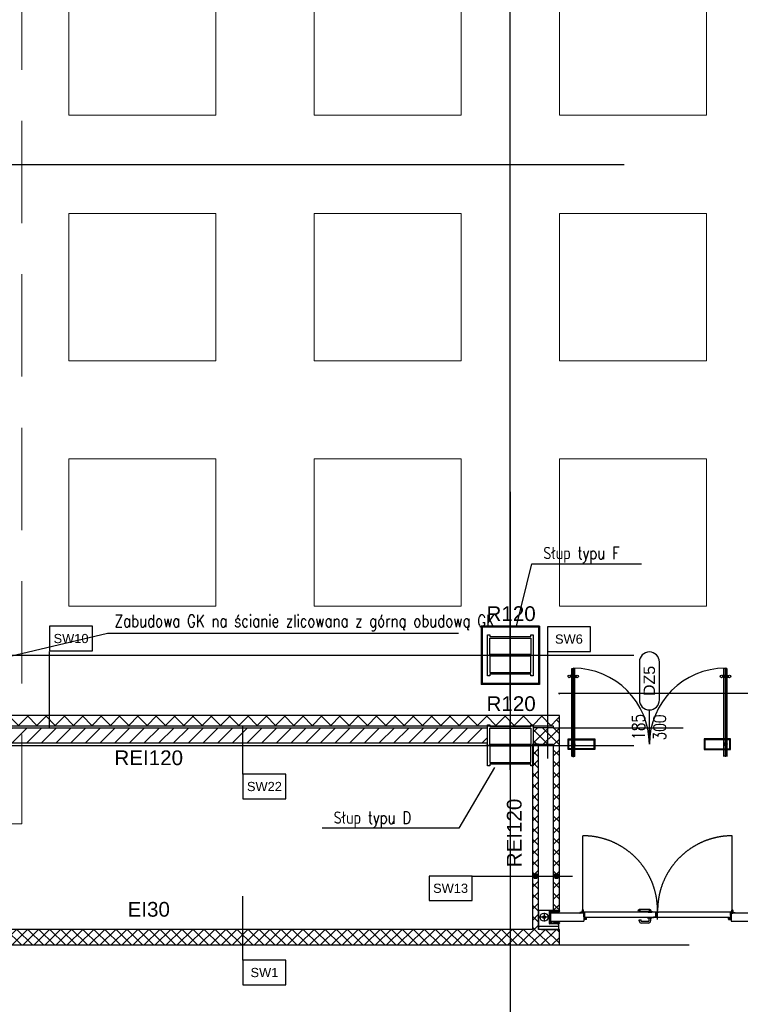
# Model space of a CAD drawing. Header units: centimetres. Extents: x -228435 to 111511, y -89367 to 428125.
# Tile 109 of 219: x -52539 to -43728, y 73835 to 85869. Entities that reach past the tile are written whole.
import ezdxf
from ezdxf.enums import TextEntityAlignment as Align

# ---------------------------------------------------------------- set-up
doc = ezdxf.new("R2010")
doc.units = ezdxf.units.CM
doc.header["$LTSCALE"] = 50
doc.header["$PDMODE"] = 35
doc.header["$PDSIZE"] = 0.1
for name, pattern in [('Balustrady$0$DASHED', [0.75, 0.5, -0.25]), ('DASHDOT', [25.4, 12.7, -6.35, 0, -6.35]), ('DASHDOT2', [12.7, 6.35, -3.175, 0, -3.175]), ('DASHED', [0.75, 0.5, -0.25]), ('HIDDEN', [9.525, 6.35, -3.175]), ('HIDDENX2', [19.05, 12.7, -6.35])]:
    doc.linetypes.add(name, pattern=pattern)
doc.layers.get('0').update_dxf_attribs({"color": 8})
doc.layers.get('DEFPOINTS').update_dxf_attribs({"color": 8})
for name, color, linetype in [('ARCH_GK', 8, 'Continuous'), ('ARCH_INFO_ETYK_DRZWI', 8, 'Continuous'), ('ARCH_INFO_ODPORNOŚĆ OGNIOWA', 8, 'Continuous'), ('ARCH_INFO_OPISY', 8, 'Continuous'), ('ARCH_INFO_OPISY_PRZEGRODY', 8, 'Continuous'), ('ARCH_INFO_OSIE_IST', 8, 'DASHDOT2'), ('ARCH_MUROWANE', 8, 'Continuous'), ('ARCH_STAL_IST', 8, 'Continuous'), ('ARCH_SZKŁO', 8, 'Continuous'), ('ARCH_ŚLUSARKA_DRZWI', 8, 'Continuous'), ('LC-000', 8, 'Continuous'), ('Osie rzutów$0$ARCH_INFO_OSIE_OPISY_IST', 8, 'Continuous')]:
    doc.layers.add(name, color=color, linetype=linetype)
doc.layers.add('ARCH_SUFITY_PODWIESZANE', color=8, linetype='HIDDENX2', lineweight=9)
doc.layers.add('kondygnacja +1_5$0$ARCH_INFO_WYMIARY', color=8, linetype='Continuous', lineweight=9)
doc.styles.add('Arial', font='ARIAL.TTF')
doc.styles.add('kondygnacja +1_5$0$Romans', font='Romans.shx', dxfattribs={"width": 0.7})
doc.styles.add('Romans', font='Romans.shx')
doc.styles.add('ROMANS-50-CM', font='romans.shx', dxfattribs={"width": 0.8, "height": 10})
doc.dimstyles.new('ISO-25', dxfattribs={"dimtxt": 2.5, "dimasz": 2.5, "dimexe": 1.25, "dimexo": 0.625, "dimtad": 1, "dimtxsty": 'Standard', "dimcen": 2.5, "dimadec": 0, "dimazin": 0, "dimtfac": 1, "dimtmove": 0, "dimatfit": 3, "dimfxl": 0, "dimarcsym": 0})
doc.dimstyles.new('kondygnacja +1_5$0$Wymiary 1-100', dxfattribs={"dimtxt": 12, "dimasz": 10, "dimexe": 5, "dimexo": 0, "dimgap": 4, "dimtad": 1, "dimrnd": 0.5, "dimzin": 12, "dimdsep": 46, "dimtxsty": 'kondygnacja +1_5$0$Romans', "dimblk": 'kondygnacja +1_5$0$_Oblique', "dimcen": 10, "dimdle": 10, "dimclrt": 55, "dimazin": 0, "dimtfac": 1, "dimtmove": 1, "dimatfit": 3, "dimfxl": 0, "dimtolj": 1, "dimtzin": 0, "dimarcsym": 0})
pattern_1 = [(45, (-121140, -45000), (-67.35192, 67.35192), []), (135, (-121140, -45000), (-67.35192, -67.35192), [])]

# ---------------------------------------------------------------- blocks, each defined once
blk = doc.blocks.new('SU Lampy kwadratowe +0')
at = {"layer": 'ARCH_SUFITY_PODWIESZANE', "ltscale": 2.5}
for points in [[(6920, 13150), (7100, 13150), (7100, 12970), (6920, 12970)], [(7220, 13150), (7400, 13150), (7400, 12970), (7220, 12970)], [(7520, 13150), (7700, 13150), (7700, 12970), (7520, 12970)], [(6920, 12850), (7100, 12850), (7100, 12670), (6920, 12670)], [(7220, 12850), (7400, 12850), (7400, 12670), (7220, 12670)], [(7520, 12850), (7700, 12850), (7700, 12670), (7520, 12670)], [(6920, 12550), (7100, 12550), (7100, 12370), (6920, 12370)], [(7220, 12550), (7400, 12550), (7400, 12370), (7220, 12370)], [(7520, 12550), (7700, 12550), (7700, 12370), (7520, 12370)]]:
    blk.add_lwpolyline(points, close=True, dxfattribs=at)
blk = doc.blocks.new('T-drzwi_góra-200')
at = {"layer": 'ARCH_INFO_ETYK_DRZWI'}
blk.add_line((0, 0), (0, 60), dxfattribs=at)
blk.add_lwpolyline([(-17.5, 143.7), (-17.5, 77.5, 1), (17.5, 77.5), (17.5, 143.7, 1)], format="xyb", close=True, dxfattribs=at)
at = {"layer": 'ARCH_INFO_ETYK_DRZWI', "style": 'Arial'}
blk.add_attdef('ADS_DRZWI:SYMBOL', text='', height=20, rotation=90, dxfattribs=at).set_placement((0, 110.6), align=Align.MIDDLE)
at = {"layer": 'ARCH_INFO_ETYK_DRZWI', "style": 'Romans', "width": 0.8}
for tag, p in [('ADS_DRZWI:SZEROKOŚĆ', (-8, 30.5)), ('ADS_DRZWI:WYSOKOŚĆ', (29, 29.5))]:
    blk.add_attdef(tag, text='', height=22, rotation=90, dxfattribs=at).set_placement(p, align=Align.CENTER)
at = {"layer": 'ARCH_INFO_ETYK_DRZWI', "color": 1, "style": 'Arial'}
blk.add_attdef('ADS_DRZWI:ODPORNOŚĆ_OGNIOWA', text='', height=22, dxfattribs=at).set_placement((-0.1, -45.8), align=Align.BOTTOM_CENTER)
blk = doc.blocks.new('kondygnacja +1_5$0$_Oblique')
at = {"color": 0, "linetype": 'ByBlock', "lineweight": -2}
blk.add_line((-0.5, -0.5), (0.5, 0.5), dxfattribs=at)
blk = doc.blocks.new('*D423')
at = {"layer": 'DEFPOINTS', "color": 0, "lineweight": 40}
for p in [(-45940, 77632), (-45940, 77213), (-35140, 77213)]:
    blk.add_point(p, dxfattribs=at)
at = {"layer": 'kondygnacja +1_5$0$ARCH_INFO_WYMIARY', "color": 0, "lineweight": -2}
for p, q in [((-35130, 77632), (-45950, 77632)), ((-45940, 77624), (-45940, 77637)), ((-35140, 77624), (-35140, 77637))]:
    blk.add_line(p, q, dxfattribs=at)
at = {"layer": 'kondygnacja +1_5$0$ARCH_INFO_WYMIARY', "color": 0, "lineweight": -2, "xscale": 10, "yscale": 10, "zscale": 10, "rotation": 180}
blk.add_blockref('kondygnacja +1_5$0$_Oblique', (-45940, 77632), dxfattribs=at)
at = {"layer": 'kondygnacja +1_5$0$ARCH_INFO_WYMIARY', "color": 0, "lineweight": -2, "xscale": 10, "yscale": 10, "zscale": 10}
blk.add_blockref('kondygnacja +1_5$0$_Oblique', (-35140, 77632), dxfattribs=at)
at = {"layer": 'kondygnacja +1_5$0$ARCH_INFO_WYMIARY', "color": 55, "insert": (-41238, 77642), "char_height": 12, "attachment_point": 5, "style": 'kondygnacja +1_5$0$Romans'}
blk.add_mtext('\\A1;10800', dxfattribs=at)
blk = doc.blocks.new('A$C3657154C')
at = {"linetype": 'HIDDEN', "ltscale": 2}
for p, q in [((7548.7, 12071.4), (7548.7, 12162.7)), ((7731.4, 12071.4), (7731.4, 12162.7))]:
    blk.add_line(p, q, dxfattribs=at)
for p, q in [((7494.5, 12071.2), (7494.5, 12050.4)), ((7507.9, 12071.4), (7494.6, 12071.4)), ((7507.9, 12071.3), (7494.6, 12071.3)), ((7494.6, 12071.2), (7494.6, 12050.4)), ((7507.9, 12071.2), (7507.9, 12067.9)), ((7508, 12055.3), (7508, 12071.2)), ((7508, 12071.2), (7508, 12067.9)), ((7517.5, 12071.4), (7508.1, 12071.4)), ((7508.1, 12071.3), (7508.1, 12055.3)), ((7517.4, 12071.3), (7508.1, 12071.3)), ((7517.4, 12071.3), (7508.1, 12071.3)), ((7508.6, 12071.2), (7508.1, 12071.2)), ((7508.1, 12055.4), (7508.1, 12071.2)), ((7508.6, 12071.2), (7509.1, 12071.2)), ((7509.1, 12068.3), (7509.1, 12071.2)), ((7510.1, 12071.2), (7509.1, 12071.2)), ((7509.1, 12069.6), (7509.1, 12070)), ((7510.1, 12071.2), (7513.6, 12071.2)), ((7510.1, 12071.2), (7510.1, 12070.7)), ((7510.1, 12069.6), (7510.1, 12070.7)), ((7517.4, 12071.3), (7513.5, 12071.3)), ((7513.5, 12071.2), (7513.5, 12071.3)), ((7513.5, 12071.2), (7517.4, 12071.2)), ((7517.6, 12071.2), (7513.6, 12071.2)), ((7513.6, 12070.7), (7513.6, 12071.2)), ((7513.6, 12070.7), (7513.6, 12069.6)), ((7514.8, 12071.2), (7517.4, 12071.2)), ((7516.5, 12069.6), (7517.6, 12071)), ((7516.5, 12069.7), (7517.6, 12071)), ((7517.6, 12071.2), (7518.1, 12071.2)), ((7518.1, 12069.8), (7518.1, 12071.2)), ((7520.1, 12071.1), (7520.5, 12070.7)), ((7547.8, 12068.5), (7547.8, 12070.5)), ((7548.7, 12070.7), (7548, 12070.7)), ((7548, 12068.6), (7548, 12070.4)), ((7548.7, 12070.5), (7548.1, 12070.5)), ((7548.2, 12069.4), (7548.9, 12070.5)), ((7548.5, 12069.4), (7549.4, 12070.9)), ((7630.7, 12072.7), (7617.4, 12072.7)), ((7617.4, 12070.4), (7630.7, 12070.4)), ((7628.3, 12070.4), (7632.9, 12070.4)), ((7628.3, 12070.4), (7632.9, 12070.4)), ((7628.3, 12070.4), (7632.9, 12070.4)), ((7628.3, 12070.4), (7632.9, 12070.4)), ((7628.3, 12070.4), (7632.9, 12070.4)), ((7628.4, 12070.4), (7632.9, 12070.4)), ((7630, 12071.5), (7631.3, 12071.5)), ((7630.2, 12072), (7630.7, 12072)), ((7630.2, 12071.1), (7630.2, 12072)), ((7630.2, 12071.1), (7630.7, 12071.1)), ((7630.2, 12070.9), (7630.7, 12070.9)), ((7630.2, 12070.9), (7630.2, 12070.4)), ((7630.7, 12072.2), (7630.7, 12070.9)), ((7631.1, 12072.2), (7630.7, 12072.2)), ((7631.1, 12072.2), (7631.1, 12070.4)), ((7632.9, 12070.4), (7632.9, 12069.5)), ((7632.9, 12070.4), (7632.9, 12069.5)), ((7632.9, 12070.4), (7632.9, 12069.5)), ((7632.9, 12070.4), (7632.9, 12069.5)), ((7632.9, 12070.4), (7632.9, 12069.5)), ((7632.9, 12070.4), (7632.9, 12069.5)), ((7731.5, 12069.4), (7730.6, 12070.9)), ((7731.8, 12069.4), (7731.1, 12070.5)), ((7731.4, 12070.7), (7732, 12070.7)), ((7731.4, 12070.5), (7732, 12070.5)), ((7732, 12068.6), (7732, 12070.4)), ((7732.3, 12068.5), (7732.3, 12070.5)), ((7502.8, 12063.8), (7499.8, 12063.8)), ((7499.8, 12062.8), (7499.8, 12063.8)), ((7502.8, 12062.8), (7499.8, 12062.8)), ((7502.8, 12062.8), (7502.8, 12063.8)), ((7507.9, 12067.9), (7508, 12067.9)), ((7507.9, 12058.7), (7507.9, 12055.2)), ((7507.9, 12058.7), (7508, 12058.7)), ((7508.1, 12065.2), (7508, 12065.2)), ((7508, 12058.7), (7508, 12055.2)), ((7509.1, 12069), (7509.1, 12069.6)), ((7516.6, 12069.6), (7509.1, 12069.6)), ((7509.1, 12068.6), (7509.1, 12069)), ((7516.6, 12069), (7509.1, 12069)), ((7509.1, 12055.4), (7509.1, 12058.3)), ((7509.1, 12057.6), (7509.1, 12058)), ((7515.2, 12069.7), (7515.2, 12069.6)), ((7515.2, 12069.7), (7516.4, 12069.7)), ((7515.2, 12069.6), (7516.4, 12069.6)), ((7518.1, 12068.3), (7518.1, 12069.2)), ((7518.1, 12057.4), (7518.1, 12058.3)), ((7545, 12068.3), (7545, 12068.8)), ((7545, 12068.3), (7545.2, 12068.3)), ((7549.9, 12069.1), (7545.2, 12069.1)), ((7549.9, 12068.9), (7545.2, 12068.9)), ((7545.2, 12068.3), (7545.2, 12068.8)), ((7547.8, 12069.1), (7547.8, 12068.6)), ((7550.1, 12068.3), (7548, 12068.3)), ((7550.2, 12068.5), (7548.1, 12068.5)), ((7550.2, 12069.1), (7548.4, 12069.1)), ((7550.2, 12069.3), (7548.5, 12069.3)), ((7640.8, 12069.5), (7548.9, 12069.5)), ((7548.9, 12069.3), (7550.8, 12069.3)), ((7550, 12063.6), (7550, 12068.8)), ((7550.1, 12063.1), (7550, 12063.6)), ((7550.1, 12060.7), (7550.1, 12060.9)), ((7550.3, 12060.9), (7550.1, 12060.9)), ((7550.2, 12063.6), (7550.2, 12068.8)), ((7550.2, 12063.8), (7550.2, 12068.2)), ((7550.2, 12063.8), (7550.4, 12063.8)), ((7550.3, 12063.1), (7550.2, 12063.6)), ((7550.2, 12062), (7550.2, 12063)), ((7550.3, 12062), (7550.3, 12063)), ((7550.3, 12060.7), (7550.3, 12060.9)), ((7553, 12060.6), (7550.3, 12060.6)), ((7553, 12060.5), (7550.3, 12060.5)), ((7550.4, 12063.8), (7550.4, 12068.3)), ((7550.4, 12061.9), (7551.7, 12061.9)), ((7550.4, 12061.8), (7551.7, 12061.8)), ((7550.5, 12065.4), (7550.5, 12068.7)), ((7550.8, 12065.4), (7550.5, 12065.4)), ((7550.8, 12069.3), (7550.8, 12063.2)), ((7550.8, 12065.4), (7550.8, 12068.7)), ((7634.9, 12063), (7551, 12063)), ((7551.8, 12062), (7551.8, 12062.7)), ((7551.9, 12062), (7551.9, 12062.7)), ((7552, 12063), (7553, 12063)), ((7552, 12062.8), (7553, 12062.8)), ((7553.1, 12060.7), (7553.1, 12062.7)), ((7553.2, 12060.7), (7553.2, 12062.7)), ((7628.4, 12069.5), (7632.9, 12069.5)), ((7634.9, 12063), (7635.3, 12063.4)), ((7637.6, 12063.4), (7635.3, 12063.4)), ((7638.2, 12063.2), (7635.3, 12063.2)), ((7638.5, 12063.1), (7635.3, 12063.1)), ((7729.1, 12063), (7635.3, 12063)), ((7637.6, 12069.4), (7640.8, 12069.4)), ((7637.6, 12069.4), (7637.6, 12063.4)), ((7637.9, 12069.4), (7637.9, 12069.3)), ((7637.9, 12069.3), (7640.8, 12069.3)), ((7638.2, 12063.1), (7638.2, 12063.2)), ((7640.8, 12069.1), (7638.5, 12069.1)), ((7638.5, 12063.1), (7638.5, 12069.1)), ((7640.8, 12069.1), (7641.2, 12069.5)), ((7731.2, 12069.5), (7641.2, 12069.5)), ((7726.8, 12060.7), (7726.8, 12062.7)), ((7728, 12063), (7727, 12063)), ((7728, 12062.8), (7727, 12062.8)), ((7727, 12060.7), (7727, 12062.7)), ((7727, 12060.6), (7729.7, 12060.6)), ((7727, 12060.5), (7729.7, 12060.5)), ((7728.1, 12062), (7728.1, 12062.7)), ((7728.3, 12062), (7728.3, 12062.7)), ((7729.6, 12061.9), (7728.3, 12061.9)), ((7729.6, 12061.8), (7728.3, 12061.8)), ((7731.2, 12069.3), (7729.3, 12069.3)), ((7729.3, 12069.3), (7729.3, 12063.2)), ((7729.3, 12065.4), (7729.3, 12068.7)), ((7729.3, 12065.4), (7729.5, 12065.4)), ((7729.5, 12065.4), (7729.5, 12068.7)), ((7729.6, 12063.8), (7729.6, 12068.3)), ((7729.9, 12063.8), (7729.6, 12063.8)), ((7729.7, 12063.1), (7729.8, 12063.6)), ((7729.7, 12062), (7729.7, 12063)), ((7729.8, 12060.7), (7729.8, 12060.9)), ((7729.8, 12060.9), (7729.9, 12060.9)), ((7729.9, 12069.3), (7731.5, 12069.3)), ((7729.9, 12069.1), (7731.6, 12069.1)), ((7729.9, 12063.6), (7729.9, 12068.8)), ((7729.9, 12068.5), (7732, 12068.5)), ((7729.9, 12068.3), (7732, 12068.3)), ((7729.9, 12063.8), (7729.9, 12068.2)), ((7729.9, 12063.1), (7730, 12063.6)), ((7729.9, 12062), (7729.9, 12063)), ((7729.9, 12060.7), (7729.9, 12060.9)), ((7730, 12063.6), (7730, 12068.8)), ((7730.1, 12069.1), (7734.8, 12069.1)), ((7730.1, 12068.9), (7734.8, 12068.9)), ((7732.3, 12069.1), (7732.3, 12068.6)), ((7734.9, 12068.3), (7734.9, 12068.8)), ((7735, 12068.3), (7734.9, 12068.3)), ((7735, 12068.3), (7735, 12068.8)), ((7494.3, 12048.4), (7494.3, 12052.2)), ((7494.4, 12048.4), (7494.4, 12052.2)), ((7494.4, 12049.4), (7494.4, 12052.2)), ((7497.3, 12048.3), (7494.4, 12048.3)), ((7497.3, 12048.3), (7494.4, 12048.3)), ((7494.5, 12049.4), (7494.5, 12052.2)), ((7494.6, 12050.4), (7494.5, 12050.4)), ((7494.6, 12049.4), (7494.6, 12052.3)), ((7494.6, 12052.3), (7494.7, 12052.3)), ((7494.7, 12049.4), (7494.7, 12052.3)), ((7497.3, 12048.3), (7497.3, 12048.3)), ((7498.2, 12048.3), (7516.2, 12048.3)), ((7519, 12055.2), (7508, 12055.2)), ((7519, 12055.1), (7508, 12055.1)), ((7508.6, 12055.4), (7508.1, 12055.4)), ((7517.5, 12055.2), (7508.1, 12055.2)), ((7517.4, 12055.2), (7508.1, 12055.2)), ((7508.6, 12055.4), (7509.1, 12055.4)), ((7516.6, 12057.6), (7509.1, 12057.6)), ((7509.1, 12057.6), (7509.1, 12057)), ((7509.5, 12057.6), (7509.1, 12057.6)), ((7516.6, 12057), (7509.1, 12057)), ((7509.1, 12057), (7509.5, 12057)), ((7509.1, 12056.6), (7509.1, 12057)), ((7510.1, 12055.4), (7509.1, 12055.4)), ((7510.1, 12057), (7510.1, 12055.9)), ((7510.1, 12055.4), (7510.1, 12055.9)), ((7510.1, 12055.4), (7513.6, 12055.4)), ((7513.5, 12055.3), (7517.4, 12055.3)), ((7513.5, 12055.3), (7513.5, 12055.2)), ((7517.4, 12055.2), (7513.5, 12055.2)), ((7513.6, 12055.9), (7513.6, 12057)), ((7513.6, 12055.9), (7513.6, 12055.4)), ((7517.6, 12055.4), (7513.6, 12055.4)), ((7515.2, 12056.8), (7515.2, 12056.9)), ((7515.2, 12056.9), (7516.4, 12056.9)), ((7515.2, 12056.8), (7516.4, 12056.8)), ((7516.5, 12056.9), (7517.6, 12055.5)), ((7516.5, 12056.8), (7517.6, 12055.5)), ((7517.6, 12055.4), (7518.1, 12055.4)), ((7518.1, 12055.4), (7518.1, 12056.8)), ((7519, 12047.2), (7518.9, 12047.2)), ((7518.9, 12047.2), (7518.9, 12045.2)), ((7519, 12055), (7519, 12045.2)), ((7519, 12047.2), (7519, 12045.2)), ((7519.1, 12055), (7519.1, 12045.2)), ((7520.1, 12055.5), (7520.6, 12055.9)), ((7520.1, 12055.5), (7520.1, 12055.5)), ((7520.5, 12056), (7520.6, 12055.9))]:
    blk.add_line(p, q)
at = {"ltscale": 2}
for p, q in [((7509, 12071.2), (7509, 12055.4)), ((7550, 12068.3), (7509, 12068.3)), ((7509, 12058.3), (7550, 12058.3)), ((7550, 12068.3), (7550, 12058.3)), ((7730, 12068.3), (7730, 12058.3)), ((7760, 12068.3), (7730, 12068.3)), ((7730, 12058.3), (7760, 12058.3))]:
    blk.add_line(p, q, dxfattribs=at)
at = {"ltscale": 10}
for p, q in [((7514.1, 12070.3), (7516, 12070.3)), ((7515.1, 12069.3), (7515.1, 12071.2)), ((7514.1, 12056.3), (7516, 12056.3)), ((7515.1, 12055.4), (7515.1, 12057.4))]:
    blk.add_line(p, q, dxfattribs=at)
at = {"extrusion": (0, -0.906308, 0.422618)}
for p, q in [((7627.9, 12069.5), (7627.9, 12070.4)), ((7632.9, 12069.5), (7632.9, 12070.3))]:
    blk.add_line(p, q, dxfattribs=at)
at = {"ltscale": 0.1}
blk.add_line((7640, 12060.3), (7640, 12071.7), dxfattribs=at)
at = {"ltscale": 23.990969}
for p, q in [((7506.6, 12063.3), (7495.9, 12063.3)), ((7501.3, 12068.6), (7501.3, 12058))]:
    blk.add_line(p, q, dxfattribs=at)
at = {"ltscale": 9.518778}
for p, q in [((7500.7, 12062.8), (7500.7, 12063.8)), ((7501.9, 12062.8), (7501.9, 12063.8))]:
    blk.add_line(p, q, dxfattribs=at)
at = {"extrusion": (0, 0.906308, 0.422618)}
for p, q in [((7617.7, 12060), (7619.9, 12060)), ((7617.7, 12058.6), (7617.7, 12060)), ((7619.9, 12058.6), (7619.9, 12060)), ((7628.8, 12058.1), (7620.4, 12058.1)), ((7627.9, 12063), (7627.9, 12062.2)), ((7628.4, 12062.2), (7627.9, 12062.2)), ((7632.4, 12062.2), (7628.4, 12062.2)), ((7629.3, 12062.2), (7629.3, 12058.6)), ((7631.5, 12062.2), (7631.5, 12058.6)), ((7632.9, 12062.2), (7632.4, 12062.2)), ((7632.9, 12063), (7632.9, 12062.2)), ((7628.8, 12055.9), (7620.4, 12055.9))]:
    blk.add_line(p, q, dxfattribs=at)
at = {"ltscale": 0.3}
blk.add_line((7518.1, 12051.7), (7494.7, 12051.7), dxfattribs=at)
for centre, radius in [((7515.1, 12070.3), 0.55), ((7548.7, 12071.4), 0.65), ((7617.4, 12071.5), 1.12), ((7731.4, 12071.4), 0.65), ((7501.3, 12063.3), 5), ((7501.3, 12063.3), 1.6), ((7515.1, 12056.3), 0.55)]:
    blk.add_circle(centre, radius)
at = {"linetype": 'HIDDEN', "ltscale": 2}
for centre, start, end in [((7548.7, 12071.4), 0, 90), ((7731.4, 12071.4), 90, 180)]:
    blk.add_arc(centre, 91.3, start, end, dxfattribs=at)
for centre, radius, start, end in [((7494.6, 12071.2), 0.113, 90, 180), ((7494.6, 12071.2), 0.0375, 90, 180), ((7507.9, 12071.2), 0.113, 0, 90), ((7507.9, 12071.2), 0.0375, 0, 90), ((7508.1, 12071.2), 0.14, 90, 180), ((7508.1, 12071.2), 0.07, 90, 180), ((7516.6, 12074.6), 5, 270, 315), ((7516.6, 12074.6), 5.6, 270, 315), ((7517.4, 12071.3), 0.0725, 270, 90), ((7517.4, 12071.3), 0.0025, 270, 90), ((7517.5, 12071.1), 0.235, 320, 90), ((7517.5, 12071.1), 0.165, 320, 90), ((7548.7, 12071.4), 0.9, 270, 226.3105), ((7548, 12070.5), 0.25, 90, 180), ((7548.1, 12070.4), 0.05, 90, 180), ((7630.7, 12071.5), 1.12, 292.7355, 245.5737), ((7630.7, 12071.5), 0.9, 300, 240), ((7731.4, 12071.4), 0.9, 313.6895, 270), ((7732, 12070.5), 0.25, 0, 90), ((7732, 12070.4), 0.05, 0, 90), ((7516.4, 12069.7), 0.045, 270, 320), ((7516.4, 12069.7), 0.115, 270, 320), ((7545.2, 12068.8), 0.225, 90, 180), ((7545.2, 12068.8), 0.075, 90, 180), ((7548, 12068.5), 0.25, 180, 270), ((7548.1, 12068.6), 0.05, 180, 270), ((7548.4, 12069.3), 0.25, 158.1974, 270), ((7548.5, 12069.4), 0.05, 147.8378, 270), ((7548.9, 12069.4), 0.1, 90, 270), ((7549.9, 12068.8), 0.225, 0, 90), ((7549.9, 12068.8), 0.075, 0, 90), ((7550.2, 12063.6), 0.225, 180, 195), ((7550.1, 12068.2), 0.05, 0, 90), ((7550.1, 12063), 0.075, 0, 15), ((7550.3, 12060.7), 0.225, 180, 270), ((7550.2, 12068.7), 0.6, 0, 90), ((7550.2, 12068.7), 0.35, 0, 90), ((7550.2, 12068.3), 0.25, 0, 90), ((7550.2, 12063.6), 0.075, 180, 195), ((7550.4, 12062), 0.225, 180, 270), ((7550.1, 12063), 0.225, 0, 15), ((7550.4, 12062), 0.075, 180, 270), ((7550.3, 12060.7), 0.075, 180, 270), ((7551, 12063.2), 0.2, 180, 270), ((7551.7, 12062), 0.225, 270, 0), ((7551.7, 12062), 0.075, 270, 0), ((7552, 12062.7), 0.225, 90, 180), ((7552, 12062.7), 0.075, 90, 180), ((7553, 12062.7), 0.225, 0, 90), ((7553, 12062.7), 0.075, 0, 90), ((7553, 12060.7), 0.225, 270, 0), ((7553, 12060.7), 0.075, 270, 0), ((7620.4, 12058.6), 2.7, 180, 270), ((7620.4, 12058.6), 0.5, 180, 270), ((7628.8, 12058.6), 0.5, 270, 0), ((7628.8, 12058.6), 2.7, 270, 0), ((7635.3, 12063.1), 0.1, 90, 270), ((7640.8, 12069.4), 0.1, 270, 90), ((7727, 12062.7), 0.225, 90, 180), ((7727, 12060.7), 0.225, 180, 270), ((7727, 12062.7), 0.075, 90, 180), ((7727, 12060.7), 0.075, 180, 270), ((7728, 12062.7), 0.225, 0, 90), ((7728, 12062.7), 0.075, 0, 90), ((7728.3, 12062), 0.225, 180, 270), ((7728.3, 12062), 0.075, 180, 270), ((7729.1, 12063.2), 0.2, 270, 0), ((7729.9, 12068.7), 0.6, 90, 180), ((7729.9, 12068.7), 0.35, 90, 180), ((7729.9, 12068.3), 0.25, 90, 180), ((7729.6, 12062), 0.225, 270, 0), ((7729.6, 12062), 0.075, 270, 0), ((7729.9, 12063), 0.225, 165, 180), ((7729.7, 12060.7), 0.225, 270, 0), ((7729.7, 12060.7), 0.075, 270, 0), ((7729.8, 12063.6), 0.075, 345, 0), ((7730.1, 12068.8), 0.225, 90, 180), ((7729.9, 12068.2), 0.05, 90, 180), ((7729.9, 12063), 0.075, 165, 180), ((7730.1, 12068.8), 0.075, 90, 180), ((7729.8, 12063.6), 0.225, 345, 0), ((7731.2, 12069.4), 0.1, 270, 90), ((7731.5, 12069.4), 0.05, 270, 32.1622), ((7731.6, 12069.3), 0.25, 270, 21.8026), ((7732, 12068.6), 0.05, 270, 0), ((7732, 12068.5), 0.25, 270, 0), ((7734.8, 12068.8), 0.225, 0, 90), ((7734.8, 12068.8), 0.075, 0, 90), ((7494.4, 12052.2), 0.08, 0, 180), ((7494.4, 12048.4), 0.113, 180, 270), ((7494.4, 12052.2), 0.005, 0, 180), ((7494.5, 12049.4), 0.147, 180, 0), ((7494.4, 12048.4), 0.0375, 180, 270), ((7494.5, 12049.4), 0.0725, 180, 0), ((7508, 12055.2), 0.113, 180, 270), ((7508.1, 12055.3), 0.14, 180, 270), ((7508, 12055.2), 0.0375, 180, 270), ((7508.1, 12055.3), 0.07, 180, 270), ((7516.4, 12056.8), 0.115, 40, 90), ((7516.4, 12056.8), 0.045, 40, 90), ((7516.6, 12052), 5.6, 45, 90), ((7516.6, 12052), 5, 45, 90), ((7517.4, 12055.2), 0.0725, 270, 90), ((7517.4, 12055.2), 0.0025, 270, 90), ((7517.5, 12055.4), 0.235, 270, 40), ((7517.5, 12055.4), 0.165, 270, 40), ((7519, 12055), 0.113, 0, 90), ((7519, 12055), 0.0375, 0, 90), ((7519, 12045.2), 0.0875, 180, 0), ((7519, 12045.2), 0.0125, 180, 0)]:
    blk.add_arc(centre, radius, start, end)
blk = doc.blocks.new('KAPPE_____________________01361')
at = {"layer": 'LC-000'}
for p, q in [((1481, 3967), (1480, 3967)), ((1480, 3931), (1481, 3931)), ((1481, 3967), (1481, 3931))]:
    blk.add_line(p, q, dxfattribs=at)
blk.add_arc((1533, 3949), 55.5, 161.0754, -161.0754, dxfattribs=at)
blk = doc.blocks.new('d szklane')
at = {"linetype": 'ByBlock'}
for p, q in [((-526.8, -14.6, -126), (-526.8, 92.7, -126)), ((-523.2, -14.6, -126), (-523.2, 92.7, -126)), ((-340.8, -14.6, -126), (-340.8, 92.7, -126)), ((-337.2, 92.6, -126), (-337.2, -14.6, -126))]:
    blk.add_line(p, q, dxfattribs=at)
for p, q in [((-526, 84.1, -126), (-525.6, 84.4, -126)), ((-525.6, 84.4, -126), (-525.6, 81.5, -126)), ((-525.6, 84.4, -126), (-525.5, 84.4, -126)), ((-525.5, 92.7, -126), (-525.4, 92.8, -126)), ((-525.5, 92.7, -126), (-525.5, -14.7, -126)), ((-525.5, 84.4, -126), (-525.5, 81.5, -126)), ((-525.4, 92.8, -126), (-524.6, 92.8, -126)), ((-524.6, 92.8, -126), (-524.5, 92.7, -126)), ((-524.5, 92.7, -126), (-524.5, -14.7, -126)), ((-524.4, 84.4, -126), (-524.5, 84.4, -126)), ((-524.5, 84.4, -126), (-524.5, 81.5, -126)), ((-524.4, 84.4, -126), (-524.4, 81.5, -126)), ((-524, 84.1, -126), (-524.4, 84.4, -126)), ((-340, 84.1, -126), (-339.6, 84.4, -126)), ((-339.6, 84.4, -126), (-339.6, 81.5, -126)), ((-339.6, 84.4, -126), (-339.5, 84.4, -126)), ((-339.4, 92.8, -126), (-339.5, 92.7, -126)), ((-339.5, 92.7, -126), (-339.5, -14.7, -126)), ((-339.5, 84.4, -126), (-339.5, 81.5, -126)), ((-338.6, 92.8, -126), (-339.4, 92.8, -126)), ((-338.5, 92.7, -126), (-338.6, 92.8, -126)), ((-338.5, 92.7, -126), (-338.5, -14.7, -126)), ((-338.4, 84.4, -126), (-338.5, 84.4, -126)), ((-338.5, 84.4, -126), (-338.5, 81.5, -126)), ((-338.4, 84.4, -126), (-338.4, 81.5, -126)), ((-338, 84.1, -126), (-338.4, 84.4, -126)), ((-526, 84.1, -126), (-528.7, 84.1, -126)), ((-526, 81.9, -126), (-528.7, 81.9, -126)), ((-526, 81.9, -126), (-526, 84.1, -126)), ((-526, 81.9, -126), (-525.6, 81.5, -126)), ((-525.6, 81.5, -126), (-525.5, 81.5, -126)), ((-524.4, 81.5, -126), (-524.5, 81.5, -126)), ((-524, 81.9, -126), (-524.4, 81.5, -126)), ((-524, 81.9, -126), (-524, 84.1, -126)), ((-524, 84.1, -126), (-521.3, 84.1, -126)), ((-524, 81.9, -126), (-521.3, 81.9, -126)), ((-340, 84.1, -126), (-342.7, 84.1, -126)), ((-340, 81.9, -126), (-342.7, 81.9, -126)), ((-340, 81.9, -126), (-340, 84.1, -126)), ((-340, 81.9, -126), (-339.6, 81.5, -126)), ((-339.6, 81.5, -126), (-339.5, 81.5, -126)), ((-338.4, 81.5, -126), (-338.5, 81.5, -126)), ((-338, 81.9, -126), (-338.4, 81.5, -126)), ((-338, 81.9, -126), (-338, 84.1, -126)), ((-338, 84.1, -126), (-335.3, 84.1, -126)), ((-338, 81.9, -126), (-335.3, 81.9, -126)), ((-531.3, -6.5, -126), (-531.3, 6.5, -126)), ((-525.6, 1, -126), (-525.6, -1, -126)), ((-525.5, 0.9, -126), (-525.6, 1, -126)), ((-525.5, 0.9, -126), (-525.5, -0.9, -126)), ((-524.5, 0.9, -126), (-524.4, 1, -126)), ((-524.5, 0.9, -126), (-524.5, -0.9, -126)), ((-524.4, 1, -126), (-524.4, -1, -126)), ((-339.6, 1, -126), (-339.6, -1, -126)), ((-339.5, 0.9, -126), (-339.6, 1, -126)), ((-339.5, 0.9, -126), (-339.5, -0.9, -126)), ((-338.5, 0.9, -126), (-338.4, 1, -126)), ((-338.5, 0.9, -126), (-338.5, -0.9, -126)), ((-338.4, 1, -126), (-338.4, -1, -126)), ((-525.6, -1, -126), (-525.5, -0.9, -126)), ((-524.5, -0.9, -126), (-524.4, -1, -126)), ((-339.5, -0.9, -126), (-339.6, -1, -126)), ((-338.4, -1, -126), (-338.5, -0.9, -126)), ((-525.5, -14.7, -126), (-525.4, -14.8, -126)), ((-525.4, -14.8, -126), (-524.6, -14.8, -126)), ((-524.6, -14.8, -126), (-524.5, -14.7, -126)), ((-339.4, -14.8, -126), (-339.5, -14.7, -126)), ((-338.6, -14.8, -126), (-339.4, -14.8, -126)), ((-338.5, -14.7, -126), (-338.6, -14.8, -126))]:
    blk.add_line(p, q)
at = {"linetype": 'DASHED', "ltscale": 8}
for p, q in [((-531.3, 6.5, -126), (-498.8, 6.5, -126)), ((-498.8, 6.5, -126), (-498.8, -6.5, -126)), ((-498.8, -6.5, -126), (-531.3, -6.5, -126))]:
    blk.add_line(p, q, dxfattribs=at)
at = {"linetype": 'DASHDOT', "ltscale": 0.4}
for p, q in [((-527.6, 0, -126), (-522.4, 0, -126)), ((-525, 2.6, -126), (-525, -2.6, -126)), ((-336.4, 0, -126), (-341.6, 0, -126)), ((-339, 2.6, -126), (-339, -2.6, -126))]:
    blk.add_line(p, q, dxfattribs=at)
at = {"linetype": 'DASHED', "ltscale": 8, "elevation": -126}
for points in [[(-530.5, 5.4), (-499.7, 5.4), (-499.7, -5.4), (-530.5, -5.4)], [(-332.6, 6.5), (-365.1, 6.5), (-365.1, -6.5), (-332.6, -6.5)], [(-333.5, 5.4), (-364.3, 5.4), (-364.3, -5.4), (-333.5, -5.4)]]:
    blk.add_lwpolyline(points, close=True, dxfattribs=at)
for centre, radius in [((-529.9, 83, -126), 1.6), ((-520.1, 83, -126), 1.6), ((-343.9, 83, -126), 1.6), ((-334.1, 83, -126), 1.6), ((-525, 0, -126), 2.05), ((-525, 0, -126), 1.27), ((-525, 0, -126), 0.3), ((-525, 0, -126), 0.225), ((-339, 0, -126), 2.05), ((-339, 0, -126), 1.27), ((-339, 0, -126), 0.3), ((-339, 0, -126), 0.225)]:
    blk.add_circle(centre, radius)
at = {"linetype": 'ByBlock'}
for centre, start, end in [((-525, 0, -126), 0, 90), ((-339, 0, -126), 90, 180)]:
    blk.add_arc(centre, 93, start, end, dxfattribs=at)
for centre, radius, start, end in [((-525, 0, -126), 1.15, 58.551, 121.449), ((-525, 0, -126), 1.07, 60.7664, 119.2336), ((-339, 0, -126), 1.15, 58.551, 121.449), ((-339, 0, -126), 1.07, 60.7664, 119.2336), ((-525, 0, -126), 1.15, 238.551, 301.449), ((-525, 0, -126), 1.07, 240.7664, 299.2336), ((-339, 0, -126), 1.15, 238.551, 301.449), ((-339, 0, -126), 1.07, 240.7664, 299.2336)]:
    blk.add_arc(centre, radius, start, end)
at = {"yscale": 0.09999999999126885, "zscale": 0.09999999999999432}
for p, xscale, rotation in [((-130.1, 240.7, -126), -0.09999999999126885, 90), ((-733.9, 240.7, -126), 0.09999999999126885, 270), ((-130.1, -162.7, -126), 0.09999999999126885, 90), ((-733.9, -162.7, -126), -0.09999999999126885, 270)]:
    blk.add_blockref('KAPPE_____________________01361', p, dxfattribs=dict(at, xscale=xscale, rotation=rotation))
blk = doc.blocks.new('Osie rzutów')
at = {"layer": 'ARCH_INFO_OSIE_IST', "ltscale": 10}
for p, q in [((7460, 12255), (7460, 15006.6)), ((4436, 12910), (7599.1, 12910)), ((7460, 12510), (7460, 4623.3)), ((4436, 12310), (13655, 12310)), ((7460, 12170), (7460, 12230)), ((4436, 12200), (13655, 12200)), ((7490, 12200), (7430, 12200))]:
    blk.add_line(p, q, dxfattribs=at)

msp = doc.modelspace()

# ---------------------------------------------------------------- hatches: boundary and pattern name
at = {"layer": 'ARCH_GK', "linetype": 'Continuous', "lineweight": -3}
h = msp.add_hatch(dxfattribs=at)
h.set_pattern_fill('ANSI37', color=256, scale=50, style=0)
h.set_pattern_definition([(45, (-121140, -45000), (-112.2532, 112.2532), []), (135, (-121140, -45000), (-112.2532, -112.2532), [])])
h.paths.add_polyline_path([(-54100, 77365), (-54100, 77240), (-46015, 77240), (-45940, 77365)], flags=0)
h = msp.add_hatch(dxfattribs=at)
h.set_pattern_fill('ANSI37', color=256, scale=30, style=0)
h.set_pattern_definition(pattern_1)
h.paths.add_polyline_path([(-57245, 74750), (-57435, 74560), (-46232.51961, 74560), (-46232.51961, 74692.91667), (-46270.01961, 74750)])
h.paths.add_polyline_path([(-46195.01961, 74750), (-46232.51961, 74692.91667), (-46232.51961, 74560), (-45940, 74560), (-45940, 74750)])
h.paths.add_polyline_path([(-57435, 74560), (-57245, 74750), (-57245, 74800), (-57435, 74800)])
h.paths.add_polyline_path([(-57435, 75750), (-57245, 75750), (-57245, 77030), (-57435, 77030)])
at = {"layer": 'ARCH_INFO_OPISY_PRZEGRODY'}
h = msp.add_hatch(color=256, dxfattribs=at)
edge = h.paths.add_edge_path()
edge.add_arc((-46233.86583, 75402.09733), 31.16375, 0, 360)
h = msp.add_hatch(color=256, dxfattribs=at)
edge = h.paths.add_edge_path()
edge.add_arc((-45976.21845, 75402.09733), 31.16375, 0, 360)
at = {"layer": 'ARCH_MUROWANE', "linetype": 'Continuous', "lineweight": -3}
h = msp.add_hatch(dxfattribs=at)
h.set_pattern_fill('ANSI37', color=256, scale=30, angle=-360, style=0)
h.set_pattern_definition([(45, (-121140, -45000), (-67.35192, 67.35192), []), (135, (-121140, -45000), (-67.35192, -67.35192), [])])
h.paths.add_polyline_path([(-45940, 77365), (-46015, 77240), (-46015, 77212.5), (-46006.66667, 77112.5), (-45940, 77112.5)], flags=0)
h.paths.add_polyline_path([(-45940, 77112.5), (-46006.66667, 77112.5), (-46015, 77012.5), (-46015, 74981), (-45940, 74981)], flags=0)
h = msp.add_hatch(dxfattribs=at)
h.set_pattern_fill('ANSI31', color=256, scale=40, style=0)
h.set_pattern_definition([(45, (-121140, -45000), (-89.80256, 89.80256), [])])
h.paths.add_polyline_path([(-54100, 77210), (-54100, 77030), (-46820, 77030), (-46820, 77210)], flags=0)
h = msp.add_hatch(dxfattribs=at)
h.set_pattern_fill('ANSI37', color=256, scale=30, style=0)
h.set_pattern_definition(pattern_1)
h.paths.add_polyline_path([(-46260, 77212.5), (-46260, 77012.5), (-46015, 77012.5), (-46006.66667, 77112.5), (-46015, 77212.5)], flags=0)
h = msp.add_hatch(dxfattribs=at)
h.set_pattern_fill('ANSI37', color=256, scale=30, style=0)
h.set_pattern_definition([(45, (-121140, -45000), (-67.35192, 67.35192), []), (135, (-121140, -45000), (-67.35192, -67.35192), [])])
h.paths.add_polyline_path([(-46270.01961, 74750), (-46232.51961, 74692.91667), (-46195.01961, 74750), (-46195.01961, 77012.5), (-46270.01961, 77012.5)], flags=0)

# ---------------------------------------------------------------- linework, layer by layer
at = {"linetype": 'Balustrady$0$DASHED', "lineweight": 20, "ltscale": 50, "elevation": -5670}
msp.add_lwpolyline([(-60148.44509, 103381.54967), (-52512.19391, 103381.54967), (-52512.19391, 76041.09133), (-60148.44509, 76041.09133)], close=True, dxfattribs=at)
at = {"layer": 'ARCH_GK', "linetype": 'Continuous', "lineweight": -3}
for p, q in [((-45940, 77365, 630), (-54100, 77365, 630)), ((-54100, 77240, 630), (-46015, 77240, 630)), ((-46270.01961, 74750, 630), (-57245, 74750, 630)), ((-45940, 74750, 630), (-46195.01961, 74750, 630)), ((-45940, 74560, 630), (-45940, 74750, 630)), ((-57435, 74560, 630), (-46232.51961, 74560, 630)), ((-46232.51961, 74560, 630), (-45940, 74560, 630))]:
    msp.add_line(p, q, dxfattribs=at)
at = {"layer": 'ARCH_GK', "elevation": 630}
for points in [[(-46185, 78455), (-46895, 78455)], [(-46895, 78455), (-46895, 77745)], [(-46185, 78442.5), (-46895, 78442.5)], [(-46882.5, 78442.5), (-46882.5, 77745)], [(-46197.5, 78442.5), (-46197.5, 77745)], [(-46185, 78455), (-46185, 77745)], [(-46185, 77745), (-46895, 77745)], [(-46197.5, 77757.5), (-46882.5, 77757.5)]]:
    msp.add_lwpolyline(points, dxfattribs=at)
at = {"layer": 'ARCH_GK', "linetype": 'HIDDEN', "ltscale": 5, "elevation": 630}
for points in [[(-46015, 77212.5), (-35065, 77212.5)], [(-45940, 74560), (-35140, 74560)]]:
    msp.add_lwpolyline(points, dxfattribs=at)
at = {"layer": 'ARCH_INFO_OPISY_PRZEGRODY', "elevation": 630}
for points in [[(-52173.89846, 78154.67429), (-51648.89846, 78154.67429), (-51648.89846, 78454.67429), (-52173.89846, 78454.67429), (-52173.89846, 78154.67429)], [(-46085.97292, 78147.81796), (-45560.97292, 78147.81796), (-45560.97292, 78447.81796), (-46085.97292, 78447.81796), (-46085.97292, 78147.81796)], [(-49809.33445, 76345.99883), (-49284.33445, 76345.99883), (-49284.33445, 76645.99883), (-49809.33445, 76645.99883), (-49809.33445, 76345.99883)], [(-47533.088, 75102.09733), (-47008.088, 75102.09733), (-47008.088, 75402.09733), (-47533.088, 75402.09733), (-47533.088, 75102.09733)], [(-49809.33445, 74072.65093), (-49284.33445, 74072.65093), (-49284.33445, 74372.65093), (-49809.33445, 74372.65093), (-49809.33445, 74072.65093)]]:
    msp.add_lwpolyline(points, close=True, dxfattribs=at)
for points in [[(-52177.85696, 78147.81796), (-52177.85696, 77220.56008)], [(-46085.97292, 78147.81796), (-46085.97292, 76839.30373)], [(-49809.33445, 76645.99883), (-49809.33445, 77226.37657)], [(-47008.088, 75402.09733), (-45780.59092, 75402.09733)], [(-49809.33445, 74372.65093), (-49809.33445, 75156.05926)]]:
    msp.add_lwpolyline(points, dxfattribs=at)
at = {"layer": 'ARCH_INFO_OPISY_PRZEGRODY'}
for centre in [(-46233.86583, 75402.09733, 630), (-45976.21845, 75402.09733, 630)]:
    msp.add_circle(centre, 31.16375, dxfattribs=at)
at = {"layer": 'ARCH_MUROWANE', "linetype": 'Continuous', "lineweight": -3}
for p, q in [((-45940, 74981, 630), (-45940, 77365, 630)), ((-46820, 77210, 630), (-54100, 77210, 630)), ((-46820, 77030, 630), (-46820, 77210, 630)), ((-46260, 77212.5, 630), (-46260, 77012.5, 630)), ((-46015, 77212.5, 630), (-46260, 77212.5, 630)), ((-46015, 77240, 630), (-46015, 77212.5, 630)), ((-54100, 77030, 630), (-46820, 77030, 630)), ((-46195.01961, 77012.5, 630), (-46270.01961, 77012.5, 630)), ((-46270.01961, 77012.5, 630), (-46270.01961, 74750, 630)), ((-46260, 77012.5, 630), (-46015, 77012.5, 630)), ((-46195.01961, 74750, 630), (-46195.01961, 77012.5, 630)), ((-46015, 77012.5, 630), (-46015, 74981, 630)), ((-46015, 74981, 630), (-45940, 74981, 630))]:
    msp.add_line(p, q, dxfattribs=at)
at = {"layer": 'ARCH_STAL_IST', "elevation": 630}
for points in [[(-46820, 77850), (-46820, 78350), (-46790, 78350), (-46790, 78330), (-46290, 78330), (-46290, 78350), (-46260, 78350), (-46260, 77850), (-46290, 77850), (-46290, 77870), (-46790, 77870), (-46790, 77850)], [(-46290, 78110), (-46790, 78110), (-46790, 78310), (-46290, 78310)], [(-46790, 77890), (-46290, 77890), (-46290, 78090), (-46790, 78090)], [(-46820, 76750), (-46820, 77250), (-46790, 77250), (-46790, 77230), (-46290, 77230), (-46290, 77250), (-46260, 77250), (-46260, 76750), (-46290, 76750), (-46290, 76770), (-46790, 76770), (-46790, 76750)], [(-46290, 77010), (-46790, 77010), (-46790, 77210), (-46290, 77210)], [(-46790, 76790), (-46290, 76790), (-46290, 76990), (-46790, 76990)]]:
    msp.add_lwpolyline(points, close=True, dxfattribs=at)

# ---------------------------------------------------------------- block references
at = {"layer": 'ARCH_INFO_ETYK_DRZWI', "linetype": 'Continuous', "lineweight": -3}
ref = msp.add_blockref('T-drzwi_góra-200', (-44840, 77012.5, 630), dxfattribs=dict(at, xscale=7, yscale=7, zscale=7))
ref.add_attrib('ADS_DRZWI:SYMBOL', 'DZ5', dxfattribs={"height": 140, "rotation": 90, "style": 'Arial'}).set_placement((-44840, 77786.61889, 630), align=Align.MIDDLE)
ref.add_attrib('ADS_DRZWI:SZEROKOŚĆ', '185', dxfattribs={"height": 154, "rotation": 90, "style": 'Romans', "width": 0.8}).set_placement((-44896, 77225.96179, 630), align=Align.CENTER)
ref.add_attrib('ADS_DRZWI:WYSOKOŚĆ', '300', dxfattribs={"height": 154, "rotation": 90, "style": 'Romans', "width": 0.8}).set_placement((-44637, 77218.77313, 630), align=Align.CENTER)
at = {"layer": 'ARCH_SUFITY_PODWIESZANE', "ltscale": 2.5, "xscale": 10, "yscale": 10, "zscale": 10}
msp.add_blockref('SU Lampy kwadratowe +0', (-121140, -45000, -5670), dxfattribs=at)
at = {"layer": 'ARCH_SZKŁO', "xscale": 10, "yscale": 10, "zscale": 10}
msp.add_blockref('d szklane', (-40520, 77012.5, 1890), dxfattribs=at)
at = {"layer": 'ARCH_ŚLUSARKA_DRZWI', "xscale": 10, "yscale": 10, "zscale": 10}
msp.add_blockref('A$C3657154C', (-121140, -45732.5, 630), dxfattribs=at)
at = {"layer": 'Osie rzutów$0$ARCH_INFO_OSIE_OPISY_IST', "xscale": 10, "yscale": 10, "zscale": 10}
msp.add_blockref('Osie rzutów', (-121140, -45000, 630), dxfattribs=at)

# ---------------------------------------------------------------- texts
at = {"layer": 'ARCH_INFO_ODPORNOŚĆ OGNIOWA', "char_height": 180, "width": 533.3252474, "attachment_point": 5, "style": 'Arial'}
for s, insert in [('\\PR120', (-46530.2656, 78758.20415, 630)), ('\\PR120', (-46530.2656, 77658.20415, 630)), ('\\PREI120', (-50961.33376, 76997.05906, 630)), ('\\PEI30', (-50961.33376, 75144.57395, 630))]:
    msp.add_mtext(s, dxfattribs=dict(at, insert=insert))
at = {"layer": 'ARCH_INFO_ODPORNOŚĆ OGNIOWA', "insert": (-46641.30185, 75928.78557, 630), "char_height": 180, "width": 533.3252474, "attachment_point": 5, "rotation": 90, "style": 'Arial'}
msp.add_mtext('\\PREI120', dxfattribs=at)
at = {"layer": 'ARCH_INFO_OPISY', "char_height": 150, "attachment_point": 1, "style": 'ROMANS-50-CM'}
for s, insert, width in [('Słup typu F', (-46136.40618, 79425.9242, 630), 6265.3267976), ('Zabudowa GK na ścianie zlicowana z górną obudową GK', (-51377.51496, 78595.92212, -12270), 4463.6141992), ('Słup typu D', (-48700.04861, 76191.95643, 630), 6265.3267976)]:
    msp.add_mtext(s, dxfattribs=dict(at, insert=insert, width=width))
at = {"layer": 'ARCH_INFO_OPISY_PRZEGRODY', "char_height": 112.5, "width": 525, "attachment_point": 5, "style": 'Arial'}
for s, insert in [('SW10', (-51911.39846, 78304.67429, 630)), ('SW6', (-45823.47292, 78297.81796, 630)), ('SW22', (-49546.83445, 76495.99883, 630)), ('SW13', (-47270.588, 75252.09733, 630)), ('SW1', (-49546.83445, 74222.65093, 630))]:
    msp.add_mtext(s, dxfattribs=dict(at, insert=insert))

# ---------------------------------------------------------------- dimensions: what is measured, and where the dimension line sits
at = {"layer": 'kondygnacja +1_5$0$ARCH_INFO_WYMIARY'}
dim = msp.add_linear_dim(base=(-45940, 77631.88949, 630), p1=(-35140, 77212.5, 630), p2=(-45940, 77212.5, 630), dimstyle='kondygnacja +1_5$0$Wymiary 1-100', dxfattribs=at)
dim.commit()
dim.dimension.update_dxf_attribs({"geometry": '*D423', "text_midpoint": (-41238.45926, 77631.88949, 630), "dimtype": 160})

# ---------------------------------------------------------------- leaders
at = {"layer": 'ARCH_INFO_OPISY'}
for points in [[(-46465.14996, 78455, 630), (-46276.98527, 79216.99378, 630), (-44937.37444, 79216.99378, 630)], [(-54002.5, 77770.84233, -12270), (-51466.0381, 78371.74232, -12270), (-47172.82494, 78371.74232, -12270)], [(-46734.45971, 76727.52942, 630), (-47169.38232, 75987.56639, 630), (-48840.6277, 75987.56639, 630)]]:
    msp.add_leader(points, dimstyle='ISO-25', override={"dimscale": 5, "dimasz": 2, "dimtad": 0, "dimldrblk": 'Dot'}, dxfattribs=at)

doc.saveas('drawing.dxf')
